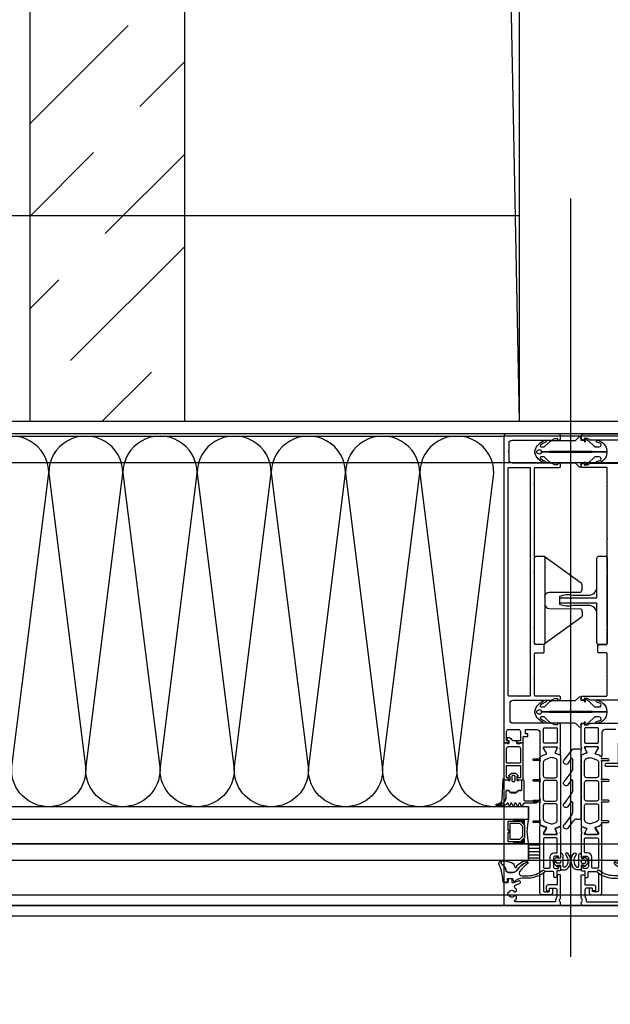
# Model space of a CAD drawing. Header units: millimetres. Extents: x 373037 to 682063, y 76092 to 274210.
# Tile 86 of 256: x 661984 to 662271, y 249549 to 250027. Entities that reach past the tile are written whole.
import ezdxf

# ---------------------------------------------------------------- set-up
doc = ezdxf.new("R2010")
doc.units = ezdxf.units.MM
doc.header["$LTSCALE"] = 100
for name, pattern in [('CK_ČERCHOVANÁ 50', [6, 3, -1.5, 0, -1.5]), ('ČERCHOVANÁ', [25.4, 12.7, -6.35, 0, -6.35]), ('ČÁRKOVANÁ', [19.05, 12.7, -6.35]), ('ČÁRKOVANÁ01-01', [2, 1, -1])]:
    doc.linetypes.add(name, pattern=pattern)
doc.layers.get('0').update_dxf_attribs({"linetype": 'CONTINUOUS'})
doc.layers.add('PUDORYS', color=253, linetype='CONTINUOUS')

# ---------------------------------------------------------------- blocks, each defined once
blk = doc.blocks.new('244748_a')
blk.add_lwpolyline([(8.32, -1.69, 0.082248), (6.34, -0.9, -1.09695), (6.94, -0.1, -0.315353), (11.26, -5.15, -0.480529), (10.87, -5.64), (4.27, -5.64), (4.08, -5.45), (-16.53, -5.45), (-16.72, -5.64), (-20.43, -5.64, 0.574019), (-21.93, -4.78), (-22.99, -5.4, 0.524827), (-22.99, -5.9), (-21.93, -6.52, 0.574021), (-20.43, -5.66), (-16.72, -5.66), (-16.53, -5.85), (4.08, -5.85), (4.27, -5.66), (10.87, -5.66, -0.480529), (11.26, -6.15, -0.326229), (6.88, -11.09, -1.09695), (6.28, -10.3, 0.081457), (8.32, -9.61, 0.599203), (7.48, -8.05), (5.52, -8.05, 0.198965), (5.17, -8.2), (2.22, -11.15), (0.93, -12.01, -0.738038), (0.51, -11.62), (0.87, -11, 1), (0.35, -10.7), (0, -11.3), (-0.98, -11.3, 0.619205), (-1.45, -12.06), (-1.28, -12.43, -0.808139), (-2.04, -13.04), (-3.63, -11.44, 0.198906), (-4.34, -11.15), (-14.99, -11.15, -0.198936), (-16.76, -10.42), (-18.98, -8.2, 0.198942), (-19.33, -8.05), (-20.67, -8.05, 0.500217), (-21.09, -8.73, 0.122037), (-18.5, -10.27, -1.093735), (-19.1, -11.07, -0.240768), (-23.7, -6.07, -0.106226), (-23.7, -5.23, -0.256232), (-19, -0.13, -1.093735), (-18.4, -0.92, 0.116856), (-21.09, -2.57, 0.500217), (-20.67, -3.25), (-19.33, -3.25, 0.198942), (-18.98, -3.1), (-16.75, -0.88, -0.198936), (-14.99, -0.15), (-4.34, -0.15, 0.198907), (-3.63, 0.14), (-2.04, 1.74, -0.808139), (-1.28, 1.13), (-1.45, 0.76, 0.619205), (-0.98, 0), (0, 0), (0.35, -0.6, 1), (0.87, -0.3), (0.51, 0.32, -0.738038), (0.93, 0.71), (2.22, -0.15), (5.17, -3.1, 0.198965), (5.52, -3.25), (7.48, -3.25, 0.599203)], format="xyb", close=True)
blk = doc.blocks.new('236134_0100_s_v')
for points in [[(22.8, -23), (22.8, -5), (42, -5, 0.414214), (43, -4), (43, -1, 0.414214), (42, 0), (1, 0, 0.414214), (0, -1), (0, -4, 0.414214), (1, -5), (20.2, -5), (20.2, -23)], [(15, -5, -0.414214), (19, -9), (19, -16.57, 0.165764), (19.53, -23), (23.47, -23, 0.165764), (24, -16.57), (24, -9, -0.414214), (28, -5)]]:
    blk.add_lwpolyline(points, format="xyb")
blk = doc.blocks.new('236134_0200_s_v')
for points in [[(19.58, 5, -0.41166), (17.58, 6.98), (17.45, 22.25, 0.344217), (17.07, 22.73), (16, 23), (14, 23, 0.240828), (13.19, 22.59), (0.19, 4.59)], [(23.42, 5, 0.41166), (25.42, 6.98), (25.55, 22.25, -0.344217), (25.93, 22.73), (27, 23), (29, 23, -0.240828), (29.81, 22.59), (42.81, 4.59)]]:
    blk.add_lwpolyline(points, format="xyb")
blk.add_lwpolyline([(42, 5), (1, 5, 0.414214), (0, 4), (0, 1, 0.414214), (1, 0), (42, 0, 0.414214), (43, 1), (43, 4, 0.414214)], format="xyb", close=True)
blk = doc.blocks.new('284336')
for points in [[(-0.7, -9.6), (-10, -9.6, 0.414511), (-10.51, -10.11), (-10.51, -15.51, -1), (-11.69, -15.51), (-11.69, -9.6), (-12.69, -8.95, -0.668884), (-12.6, -8.23), (-11.99, -8.01, 0.766384), (-11.99, -7.21), (-12.6, -6.99, -0.76831), (-12.6, -6.23), (-11.99, -6.01, 0.766384), (-11.99, -5.21), (-12.6, -4.99, -0.76831), (-12.6, -4.23), (-11.99, -4.01, 0.766384), (-11.99, -3.21), (-12.6, -2.99, -0.877523), (-12.5, -2.22), (-12.1, -2.22, 0.698129), (-11.83, -1.5, -0.220231), (-12.89, 0.78), (-12.89, 3.45, -0.157143), (-12.82, 3.68), (-12.69, 3.42, -0.067482), (-12.48, 2.53, 0.393136), (-8.66, -1.02), (-6.1, -1.02, -0.414214), (-5.61, -1.51), (-5.61, -2.22, -0.267949), (-5.85, -2.65), (-6.35, -2.93, 0.267949), (-6.61, -3.38), (-6.61, -5.84, 0.267949), (-6.35, -6.29), (-5.85, -6.57, -0.267949), (-5.61, -7), (-5.61, -8.11, 0.414215), (-5.1, -8.62), (-0.41, -8.62), (-0.41, -9.31, -0.414212), (-0.7, -9.6)], [(-0.41, 0), (-0.41, -2, 0.990243), (-0.4, -3.02), (0.9, -3.02, 0.414214), (1.21, -2.71), (1.21, -2.61, -0.668123), (1.71, -2.4), (2.75, -3.45, -0.199004), (2.89, -3.79), (2.89, -5.43, -0.199038), (2.75, -5.77), (1.71, -6.82, -0.668191), (1.21, -6.61), (1.21, -6.51, 0.414214), (0.9, -6.2), (-0.4, -6.2, 0.990269), (-0.41, -7.22), (-0.41, -8.6), (-5.1, -8.6, -0.414215), (-5.59, -8.11), (-5.59, -7, 0.267949), (-5.84, -6.56), (-6.34, -6.27, -0.267949), (-6.59, -5.84), (-6.59, -3.38, -0.267949), (-6.34, -2.95), (-5.84, -2.66, 0.267949), (-5.59, -2.22), (-5.59, -1.51, 0.414214), (-6.1, -1), (-8.66, -1, -0.393156), (-12.46, 2.53, 0.067572), (-12.67, 3.43), (-12.8, 3.7, -0.637545), (-12.12, 3.53), (-11.92, 2.53, 0.344315), (-10.06, 0.91), (0, 0.38, -0.406913), (0.39, 0), (-0.41, 0)], [(1.7, -4.31, 0.414235), (1.2, -3.81), (-0.7, -3.81, 0.414214), (-1.2, -4.31), (-1.2, -4.91, 0.414214), (-0.7, -5.41), (1.2, -5.41, 0.414235), (1.7, -4.91), (1.7, -4.31)]]:
    blk.add_lwpolyline(points, format="xyb", close=True)
blk = doc.blocks.new('nesystémový nástavec 18')
for p, q in [((-18, 6.8), (-18, 8.8)), ((-17.5, 9.3), (-15.36, 9.3)), ((-17, 6.3), (-17.5, 6.3)), ((-11, 8), (-17, 8)), ((-17, 8), (-17, 6.3)), ((-15.36, 9.3), (0, 9.3)), ((-11, 1.3), (-11, 8)), ((-2.8, 8), (-9.7, 8)), ((-9.7, 1.3), (-9.7, 8)), ((-1.8, 2.3), (-1.8, 7)), ((-0.5, 7.3), (-0.5, 6.8)), ((0, 9.3), (0, 7.8)), ((0, 6.3), (0.55, 6.3)), ((0.55, 6.3), (0.95, 5.9)), ((0.95, 5.9), (0.95, 4.8)), ((0.95, 4.8), (0.95, 4.14)), ((-18, 0.5), (-18, 1.8)), ((-17.5, 2.3), (-17, 2.3)), ((-1.8, 0), (-17.5, 0)), ((-17, 2.3), (-17, 1.3)), ((-17, 1.3), (-11, 1.3)), ((-9.7, 1.3), (-2.8, 1.3)), ((0, 0), (-1.8, 0)), ((-0.4, 2.23), (-0.5, 2.04)), ((-0.5, 2.04), (-0.5, 2)), ((1.2, 2.44), (0, 2.44)), ((0, 1.5), (0, 0)), ((0.95, 4.14), (1.2, 4.14)), ((1.2, 1.85), (1.2, 2.44)), ((1.4, 3.94), (1.4, 3.84)), ((1.6, 3.64), (1.6, 3.64)), ((1.8, 1.37), (1.7, 1.35)), ((2.25, 1.63), (1.8, 1.37)), ((2.4, 2.84), (2.4, 1.89))]:
    blk.add_line(p, q)
for centre, radius, start, end in [((-17.5, 8.8), 0.5, 90, 180), ((-17.5, 6.8), 0.5, 180.0012, 269.9988), ((-15.36, 9.8), 0.5, 270, 270.084), ((-2.8, 7), 1, 0, 90), ((0, 7.3), 0.5, 89.9955, 180.0071), ((0, 6.8), 0.5, 179.9949, 270.006), ((0.75, 4.8), 0.2, 359.9656, 0.0344), ((-17.5, 1.8), 0.5, 89.999, 180.0002), ((-17.5, 0.5), 0.5, 180, 270), ((-2.8, 2.3), 1, 270, 0), ((0, 2), 0.5, 179.9716, 270.0327), ((0, 1.94), 0.5, 89.9975, 144.0007), ((1.2, 3.94), 0.2, 359.9707, 90.0249), ((1.7, 1.85), 0.5, 179.9991, 270), ((1.6, 3.84), 0.2, 179.9737, 270.035), ((1.6, 2.84), 0.8, 0.0065, 89.9919), ((2.1, 1.89), 0.3, 299.9815, 0.0183)]:
    blk.add_arc(centre, radius, start, end)
blk = doc.blocks.new('433270')
blk.add_lwpolyline([(1, 0, 0.414364), (0, -1), (0, -1.4, 0.255924), (0.23, -1.83, -0.547723), (0.23, -3.17, 0.255924), (0, -3.6), (0, -14.6, 0.414214), (0.3, -14.9), (1.2, -14.9, 0.414214), (1.7, -14.4), (1.7, -10.3, -0.414214), (2, -10), (6, -10, 0.414248), (7, -9), (7, -7.7, 0.414179), (6.5, -7.2), (5.7, -7.2, 0.414232), (5.4, -7.5), (5.4, -8.2, -0.414198), (5.1, -8.5), (2.8, -8.5, -0.414204), (1.8, -7.5), (1.8, -4.49, -0.147432), (1.97, -3.94, 0.147461), (2.4, -2.5), (2.4, -2.3, -0.414214), (2.9, -1.8), (21.87, -1.8, -0.668178), (22.22, -2.65), (22.16, -2.72, 1), (21.59, -3.29), (21.52, -3.35, 0.198912), (21.38, -3.71), (21.38, -4.05, 0.414214), (22.08, -4.75), (22.38, -4.75, 0.576988), (22.64, -4.3, -0.311246), (24.56, -4.3, 0.576988), (24.82, -4.75), (25.3, -4.75, -0.260065), (25.3, -6.65), (24.82, -6.65, 0.576988), (24.56, -7.1, -0.311246), (22.64, -7.1, 0.576988), (22.38, -6.65), (22.08, -6.65, 0.414214), (21.38, -7.35), (21.38, -7.61, 0.267949), (21.63, -8.04), (21.89, -8.2, -0.637047), (21.73, -10), (19.83, -10.7, 0.315299), (19.5, -11.17), (19.5, -11.49, 0.520567), (20.17, -11.96), (22.83, -10.99, -0.520567), (23.5, -11.46), (23.5, -12.5, 0.414062), (24, -13), (25, -13, 0.414186), (25.5, -12.5), (25.5, -11.5, -0.414182), (26, -11), (27, -11, 0.414214), (27.5, -10.5), (27.5, -0.5, 0.414214), (27, 0), (1, 0)], format="xyb", close=True)
blk = doc.blocks.new('284325')
for points in [[(0.84, -5.23, -0.560316), (0.94, -4.73), (1.94, -4.36, 0.3153), (2.14, -4.08), (2.14, -1.89, 0.451558), (1.8, -1.59), (0.9, -1.7, -0.399586), (0.57, -1.46), (0.3, -0.07, -0.415977), (0.53, 0.29, 0.024107), (6.15, 1.24, 0.076636), (8.99, 2.34, -0.577615), (10.79, 1.3), (10.02, 1.37, 0.283171), (9.08, 0.9, -0.168429), (7.07, -0.74), (5.9, -1.16, 0.315302), (5.24, -2.1), (5.24, -4.21, 0.269719), (6.76, -6.82, -0.194797), (10.18, -11.53, -0.342663), (9.17, -11.17, 0.119207), (5.43, -7.59, 0.578571), (3.63, -8.62), (3.63, -11.77, 0.176415), (6.16, -18.72, -1), (5.24, -19.49, -0.176415), (2.43, -11.77), (2.43, -8.89, 0.208286), (0.84, -5.23)], [(8.95, -6.65), (10.32, -8.78, -0.134555), (10.79, -10.63, -0.339795), (10.19, -11.53, 0.194788), (6.76, -6.81, -0.269736), (5.25, -4.21), (5.25, -2.1, -0.315302), (5.9, -1.17), (7.07, -0.74, 0.168429), (9.09, 0.89, -0.283167), (10.01, 1.36), (10.79, 1.29), (10.79, -0.74, -0.070852), (10.71, -1.3), (9.95, -3.93, -0.241839), (9.08, -4.83), (7.93, -5.22, 0.836024), (8.08, -6.19), (8.11, -6.19, -0.255349), (8.95, -6.65)]]:
    blk.add_lwpolyline(points, format="xyb", close=True)
blk = doc.blocks.new('*U16')
for points in [[(0, 0, 0.414243), (0.1, 0.1), (0, 0.9, -1.0001), (0.2, 0.9), (0.1, 0.1, 0.414228), (0.2, 0, 0.414228)], [(0.2, 0, 0.414243), (0.3, 0.1), (0.2, 0.9, -1.0001), (0.4, 0.9), (0.3, 0.1, 0.414228), (0.4, 0, 0.414228)], [(0.4, 0, 0.414243), (0.5, 0.1), (0.4, 0.9, -1.0001), (0.6, 0.9), (0.5, 0.1, 0.414228), (0.6, 0, 0.414228)], [(0.6, 0, 0.414243), (0.7, 0.1), (0.6, 0.9, -1.0001), (0.8, 0.9), (0.7, 0.1, 0.414228), (0.8, 0, 0.414228)], [(0.8, 0, 0.414243), (0.9, 0.1), (0.8, 0.9, -1.0001), (1, 0.9), (0.9, 0.1, 0.414228), (1, 0, 0.414228)], [(1, 0, 0.414243), (1.1, 0.1), (1, 0.9, -1.0001), (1.2, 0.9), (1.1, 0.1, 0.414228), (1.2, 0, 0.414228)], [(1.2, 0, 0.414243), (1.3, 0.1), (1.2, 0.9, -1.0001), (1.4, 0.9), (1.3, 0.1, 0.414228), (1.4, 0, 0.414228)], [(1.4, 0, 0.414243), (1.5, 0.1), (1.4, 0.9, -1.0001), (1.6, 0.9), (1.5, 0.1, 0.414228), (1.6, 0, 0.414228)], [(1.6, 0, 0.414243), (1.7, 0.1), (1.6, 0.9, -1.0001), (1.8, 0.9), (1.7, 0.1, 0.414228), (1.8, 0, 0.414228)], [(1.8, 0, 0.414243), (1.9, 0.1), (1.8001, 0.9, -1.0001), (2, 0.9), (1.9001, 0.1, 0.414228), (2, 0, 0.414228)]]:
    blk.add_lwpolyline(points, format="xyb")
blk = doc.blocks.new('288126')
for points in [[(-16.5, 0), (16.5, 0)], [(-21.36, -6.34), (-17.8, -3.69)], [(-14.71, -4.5), (-19.87, -8.34)], [(-17, -2.08), (-17, -0.5)], [(-8.83, -4.3), (-14.11, -4.3)], [(-10.96, -6.34), (-8.71, -4.66)], [(-4.31, -4.5), (-9.47, -8.34)], [(1.81, -4.3), (-3.71, -4.3)], [(-0.35, -6.36), (1.93, -4.66)], [(6.33, -4.5), (1.14, -8.37)], [(12.21, -4.3), (6.93, -4.3)], [(10.05, -6.36), (12.33, -4.66)], [(16.6, -4.6), (11.54, -8.37)], [(17, -0.5), (17, -3.8)]]:
    blk.add_lwpolyline(points)
for centre, radius, start, end in [((16.5, -0.5), 0.5, 0, 90), ((-16.5, -0.5), 0.5, 90, 180), ((16, -3.8), 1, 306.7059, 0), ((-20.61, -7.34), 1.25, 126.7059, 306.7059), ((-10.21, -7.34), 1.25, 126.7059, 306.7059), ((0.4, -7.37), 1.25, 126.7059, 306.7059), ((10.8, -7.37), 1.25, 126.7059, 306.7059)]:
    blk.add_arc(centre, radius, start, end)
at = {"extrusion": (0, 0, -1)}
for centre, radius, start, end in [((19, -2.08), 2, 180, 233.2941), ((14.11, -5.3), 1, 53.2941, 90), ((8.83, -4.5), 0.2, 90, 233.2941), ((3.71, -5.3), 1, 53.2941, 90), ((-1.81, -4.5), 0.2, 90, 233.2941), ((-6.93, -5.3), 1, 53.2941, 90), ((-12.21, -4.5), 0.2, 90, 233.2941)]:
    blk.add_arc(centre, radius, start, end, dxfattribs=at)
blk = doc.blocks.new('246426')
for points in [[(-1.84, 0.64), (-2.86, -0.38, 0.198926), (-3.15, -1.09), (-3.15, -2.31, 0.198926), (-2.86, -3.02), (-1.84, -4.04, 0.637051), (-1.5, -3.92), (-1.45, -3.4), (-0.3, -3.4, -0.41484), (0, -3.7), (0, -5.19, 0.414232), (0.5, -5.69), (2.14, -5.69, 0.071862), (2.2, -5.68, 0.157876), (3.73, -4.64, 0.360336), (3.48, 2.39, 0.964062), (2.54, 1.48, -0.403385), (2.25, -4.34, -0.190964), (2.11, -4.39), (1.7, -4.39, -0.414214), (1.2, -3.89), (1.2, 1.31, 0.414201), (0.2, 2.31), (0, 2.31), (0, 0.3, -0.414214), (-0.3, 0), (-1.45, 0), (-1.5, 0.52, 0.637051), (-1.84, 0.64)], [(-2.25, -1.4, -0.414214), (-1.85, -1), (-0.4, -1, -0.414214), (0, -1.4), (0, -2, -0.414214), (-0.4, -2.4), (-1.85, -2.4, -0.414214), (-2.25, -2), (-2.25, -1.4)]]:
    blk.add_lwpolyline(points, format="xyb", close=True)

msp = doc.modelspace()

# ---------------------------------------------------------------- hatches: boundary and pattern name
at = {"layer": 'PUDORYS', "true_color": 0x939598}
h = msp.add_hatch(dxfattribs=at)
h.set_pattern_fill('ANSI31', color=252, scale=0.5, angle=495)
h.set_pattern_definition([(180, (651916.717, 205506.7975), (-7e-16, -1.5875), [])])
h.paths.add_polyline_path([(662231.14, 249627.15), (662236.64, 249627.15), (662236.64, 249619.15), (662231.14, 249619.15)])

# ---------------------------------------------------------------- linework, layer by layer
at = {"layer": 'PUDORYS', "color": 252, "linetype": 'ČERCHOVANÁ', "ltscale": 15, "true_color": 0x939598}
msp.add_line((662026.64, 274209.56), (662026.64, 249134.92), dxfattribs=at)
at = {"layer": 'PUDORYS', "color": 252, "linetype": 'ČÁRKOVANÁ01-01', "ltscale": 200, "true_color": 0x939598}
msp.add_line((662226.64, 249832.15), (661776.64, 273032.15), dxfattribs=at)
at = {"layer": 'PUDORYS', "color": 252, "linetype": 'CK_ČERCHOVANÁ 50', "ltscale": 50, "true_color": 0x939598}
for q in [(662226.64, 273032.15), (662226.64, 251532.15)]:
    msp.add_line((662226.64, 249832.15), q, dxfattribs=at)
at = {"layer": 'PUDORYS', "color": 252, "true_color": 0x939598}
for p, q in [((661989.14, 251532.15), (661989.14, 249832.15)), ((662064.14, 251532.15), (662064.14, 249832.15)), ((662251.64, 249572.21), (662251.64, 249940.45)), ((662231.14, 249645.15), (661822.14, 249645.15)), ((662231.14, 249645.15), (662231.14, 249639.15)), ((661822.14, 249639.15), (662231.14, 249639.15)), ((662231.14, 249627.15), (661822.14, 249627.15)), ((662231.14, 249619.15), (662231.14, 249627.15)), ((661822.14, 249619.15), (662231.14, 249619.15))]:
    msp.add_line(p, q, dxfattribs=at)
at = {"layer": 'PUDORYS', "color": 252, "linetype": 'Continuous', "ltscale": 5, "true_color": 0x939598}
for p, q in [((661989.14, 249976.73), (662036.94, 250024.54)), ((662042.56, 249985.25), (662064.14, 250006.83)), ((661989.14, 249931.83), (662020.1, 249962.8)), ((662025.72, 249923.51), (662064.14, 249961.93)), ((662008.88, 249861.77), (662064.14, 249917.03)), ((661989.14, 249886.93), (662003.27, 249901.06)), ((662024.16, 249832.15), (662048.17, 249856.16))]:
    msp.add_line(p, q, dxfattribs=at)
at = {"layer": 'PUDORYS', "color": 252, "ltscale": 15, "true_color": 0x939598}
for points in [[(655036.64, 249592.15), (681616.64, 249592.15), (681616.64, 273272.15), (655036.64, 273272.15)], [(681611.64, 273267.15), (655041.64, 273267.15), (655041.64, 249597.15), (681611.64, 249597.15)], [(655063.64, 249619.15), (681589.64, 249619.15), (681589.64, 273245.15), (655063.64, 273245.15)], [(681581.64, 273237.15), (655071.64, 273237.15), (655071.64, 249627.15), (681581.64, 249627.15)], [(655270.64, 273038.15), (681383.2, 273038.15), (681383.2, 249826.15), (655270.64, 249826.15)], [(681376.64, 249832.15), (655276.64, 249832.15), (655276.64, 273032.15), (681376.64, 273032.15)], [(661834.14, 249825.15), (662219.14, 249825.15), (662219.14, 249645.15), (661834.14, 249645.15)], [(662219.14, 249597.15), (662284.14, 249597.15), (662284.14, 249825.15), (662219.14, 249825.15)], [(662231.14, 249645.15), (661822.14, 249645.15), (661822.14, 249639.15), (662231.14, 249639.15)]]:
    msp.add_lwpolyline(points, close=True, dxfattribs=at)
at = {"layer": 'PUDORYS', "color": 252, "linetype": 'ČÁRKOVANÁ', "ltscale": 5, "true_color": 0x939598}
for points in [[(681606.64, 249602.15), (655036.64, 249602.15), (655036.64, 273272.15), (681606.64, 273272.15)], [(681611.64, 249597.15), (655041.64, 249597.15), (655041.64, 273267.15), (681611.64, 273267.15)], [(681396.64, 249812.15), (655256.64, 249812.15), (655256.64, 273052.15), (681396.64, 273052.15)], [(681276.64, 249932.15), (655376.64, 249932.15), (655376.64, 272932.15), (681276.64, 272932.15)]]:
    msp.add_lwpolyline(points, close=True, dxfattribs=at)
at = {"layer": 'PUDORYS', "color": 252, "true_color": 0x939598}
for points in [[(681376.64, 249832.15), (655276.64, 249832.15), (655276.64, 273032.15), (681376.64, 273032.15)], [(662221.14, 249638.15), (662227.14, 249638.15), (662229.14, 249636.15), (662229.14, 249630.15), (662227.14, 249628.15), (662221.14, 249628.15), (662221.14, 249632.65), (662221.64, 249632.65), (662221.64, 249633.65), (662221.14, 249633.65)], [(662222.14, 249629.15), (662222.14, 249637.15), (662226.72, 249637.15), (662228.14, 249635.74), (662228.14, 249630.71), (662226.72, 249629.15)], [(662231.14, 249619.15), (662236.64, 249619.15), (662236.64, 249627.15), (662231.14, 249627.15)]]:
    msp.add_lwpolyline(points, close=True, dxfattribs=at)
msp.add_lwpolyline([(662220.14, 249826.15), (661833.14, 249826.15)], dxfattribs=at)
for points in [[(662219.14, 249825.15), (662219.14, 249676.65, 0.414214), (662219.64, 249676.15), (662220.94, 249676.15, 0.41422), (662221.44, 249676.65), (662221.44, 249677.15), (662220.44, 249677.15), (662220.44, 249681.65, -0.414214), (662221.44, 249682.65), (662226.14, 249682.65, -0.414214), (662227.14, 249681.65), (662227.14, 249677.15), (662225.44, 249677.15), (662225.44, 249676.65, 0.414201), (662225.94, 249676.15), (662227.94, 249676.15, 0.414214), (662228.44, 249676.65), (662228.44, 249678.8, -0.414214), (662228.94, 249679.3), (662230.74, 249679.3), (662230.74, 249680.55), (662229.54, 249680.55), (662229.54, 249682.35, -0.414214), (662229.84, 249682.65), (662235.14, 249682.65, -0.414167), (662236.64, 249681.15), (662236.64, 249674.16), (662236.64, 249670.06, 0.57735), (662237.24, 249669.71), (662238.1, 249670.21), (662239.59, 249670.64, 0.488701), (662239.77, 249671.08), (662238.34, 249673.54), (662238.34, 249673.96, -0.432566), (662238.54, 249674.16), (662244.84, 249674.16, -0.548397), (662245.03, 249673.88), (662243.96, 249671.49, 0.425336), (662244.07, 249671.22), (662246.09, 249670.41, 0.531563), (662246.64, 249670.78), (662246.64, 249672.84, 0.231306), (662246.52, 249673.08, -0.306185), (662246.42, 249673.4), (662246.64, 249674.16), (662246.64, 249684.66, 0.414214), (662245.64, 249685.66), (662245.14, 249685.66), (662245.14, 249684.86), (662243.64, 249684.86), (662242.49, 249685.52, 0.13165), (662241.99, 249685.65), (662223.63, 249685.65, -0.414214), (662222.13, 249687.15), (662222.13, 249690.66, -0.399985), (662222.13, 249691.66), (662222.13, 249695.35, -0.414214), (662223.63, 249696.85), (662241.99, 249696.85, 0.13165), (662242.49, 249696.99), (662243.64, 249697.65), (662245.14, 249697.65), (662245.14, 249696.85), (662245.64, 249696.85, 0.414214), (662246.64, 249697.85), (662246.64, 249698.35, 0.414214), (662246.14, 249698.85), (662234.54, 249698.85, -0.414214), (662234.04, 249699.35), (662234.04, 249706.75, -0.399985), (662234.04, 249707.75), (662234.04, 249719.35, -0.414214), (662234.54, 249719.85), (662238.14, 249719.85, 0.414214), (662238.64, 249720.35), (662238.64, 249723.35, 0.414214), (662238.14, 249723.85), (662234.54, 249723.85, -0.414214), (662234.04, 249724.35), (662234.04, 249731.65, -0.38324), (662234.04, 249732.65), (662234.04, 249758.15, -0.38324), (662234.04, 249759.15), (662234.04, 249774.65, -0.38324), (662234.04, 249775.65), (662234.04, 249801.15, -0.38324), (662234.04, 249802.15), (662234.04, 249809.45, -0.414214), (662234.54, 249809.95), (662246.14, 249809.95, 0.414214), (662246.64, 249810.45), (662246.64, 249810.95, 0.414214), (662245.64, 249811.95), (662245.14, 249811.95), (662245.14, 249811.15), (662243.64, 249811.15), (662242.48, 249811.82, 0.116937), (662241.98, 249811.95), (662223.13, 249811.95, -0.414232), (662221.63, 249813.45), (662221.63, 249817.16, -0.399985), (662221.63, 249818.16), (662221.63, 249821.65, -0.414232), (662223.13, 249823.15), (662241.98, 249823.15, 0.116937), (662242.48, 249823.29), (662243.64, 249823.95), (662245.14, 249823.95), (662245.14, 249823.15), (662245.64, 249823.15, 0.414214), (662246.64, 249824.15), (662246.64, 249825.15, 0.414214), (662245.64, 249826.15), (662220.14, 249826.15, 0.414214), (662219.14, 249825.15)], [(662221.24, 249699.35), (662221.24, 249809.45, -0.414214), (662221.74, 249809.95), (662231.44, 249809.95, -0.414214), (662231.94, 249809.45), (662231.94, 249699.35, -0.414214), (662231.44, 249698.85), (662221.74, 249698.85, -0.414214), (662221.24, 249699.35)], [(662244.54, 249683.45, -0.414214), (662245.04, 249682.95), (662245.04, 249676.45, -0.414214), (662244.54, 249675.95), (662238.84, 249675.95, -0.414214), (662238.34, 249676.45), (662238.34, 249682.95, -0.414214), (662238.84, 249683.45), (662244.54, 249683.45)], [(662258.74, 249683.45, 0.414214), (662258.24, 249682.95), (662258.24, 249676.45, 0.414214), (662258.74, 249675.95), (662264.44, 249675.95, 0.414214), (662264.94, 249676.45), (662264.94, 249682.95, 0.414214), (662264.44, 249683.45), (662258.74, 249683.45)], [(662246.64, 249669.82), (662246.64, 249657.9), (662246.64, 249635.99, -0.305837), (662246.33, 249635.53), (662244.04, 249634.61, 0.425336), (662243.93, 249634.34), (662244.65, 249632.72, -0.543753), (662243.96, 249631.66), (662239.06, 249631.66, -0.578182), (662238.54, 249632.57), (662239.8, 249634.76, 0.488505), (662239.62, 249635.2), (662238.11, 249635.63), (662236.79, 249636.39, -0.282478), (662236.64, 249636.67), (662236.64, 249637.11, 1.447009), (662236.51, 249637.46), (662233.54, 249637.46, -1), (662233.54, 249638.26), (662236.51, 249638.26, 1.447009), (662236.64, 249638.62), (662236.64, 249647.15, 1.447009), (662236.51, 249647.5), (662233.54, 249647.5, -1), (662233.54, 249648.3), (662236.51, 249648.3, 1.447009), (662236.64, 249648.66), (662236.64, 249657.15, 1.447009), (662236.51, 249657.5), (662233.54, 249657.5, -1), (662233.54, 249658.3), (662236.51, 249658.3, 1.447009), (662236.64, 249658.66), (662236.64, 249667.19, 1.447009), (662236.51, 249667.54), (662233.54, 249667.54, -1), (662233.54, 249668.34), (662236.51, 249668.34, 1.447009), (662236.64, 249668.7), (662236.64, 249669.14, -0.282478), (662236.79, 249669.42), (662238.11, 249670.18), (662239.62, 249670.61, 0.488505), (662239.8, 249671.05), (662238.54, 249673.24, -0.578182), (662239.06, 249674.14), (662243.96, 249674.14, -0.543753), (662244.65, 249673.09), (662243.93, 249671.47, 0.425336), (662244.04, 249671.2), (662246.33, 249670.28, -0.305837), (662246.64, 249669.82)], [(662256.64, 249669.82), (662256.64, 249657.9), (662256.64, 249635.99, 0.305837), (662256.95, 249635.53), (662259.24, 249634.61, -0.425336), (662259.35, 249634.34), (662258.63, 249632.72, 0.543753), (662259.31, 249631.66), (662264.22, 249631.66, 0.578182), (662264.74, 249632.57), (662263.48, 249634.76, -0.488505), (662263.65, 249635.2), (662265.17, 249635.63), (662266.49, 249636.39, 0.282478), (662266.64, 249636.67), (662266.64, 249637.11, -1.447009), (662266.77, 249637.46), (662269.74, 249637.46, 1), (662269.74, 249638.26), (662266.77, 249638.26, -1.447009), (662266.64, 249638.62), (662266.64, 249647.15, -1.447009), (662266.77, 249647.5), (662269.74, 249647.5, 1), (662269.74, 249648.3), (662266.77, 249648.3, -1.447009), (662266.64, 249648.66), (662266.64, 249657.15, -1.447009), (662266.77, 249657.5), (662269.74, 249657.5, 1), (662269.74, 249658.3), (662266.77, 249658.3, -1.447009), (662266.64, 249658.66), (662266.64, 249667.19, -1.447009), (662266.77, 249667.54), (662269.74, 249667.54, 1), (662269.74, 249668.34), (662266.77, 249668.34, -1.447009), (662266.64, 249668.7), (662266.64, 249669.14, 0.282478), (662266.49, 249669.42), (662265.17, 249670.18), (662263.65, 249670.61, -0.488505), (662263.48, 249671.05), (662264.74, 249673.24, 0.578182), (662264.22, 249674.14), (662259.31, 249674.14, 0.543753), (662258.63, 249673.09), (662259.35, 249671.47, -0.425336), (662259.24, 249671.2), (662256.95, 249670.28, 0.305837), (662256.64, 249669.82)], [(662245.04, 249660.2), (662245.04, 249667.1, 0.324916), (662244, 249668.53), (662243.15, 249668.81, 0.176429), (662241.1, 249668.74), (662239.18, 249667.96, 0.305619), (662238.24, 249666.57), (662238.24, 249660.2, 0.414218), (662239.24, 249659.2), (662244.04, 249659.2, 0.414218), (662245.04, 249660.2)], [(662258.24, 249660.2), (662258.24, 249667.1, -0.324916), (662259.27, 249668.53), (662260.12, 249668.81, -0.176429), (662262.18, 249668.74), (662264.1, 249667.96, -0.305619), (662265.04, 249666.57), (662265.04, 249660.2, -0.414218), (662264.04, 249659.2), (662259.24, 249659.2, -0.414218), (662258.24, 249660.2)], [(662245.04, 249648.9), (662245.04, 249656.9, 0.414214), (662244.04, 249657.9), (662239.24, 249657.9, 0.414214), (662238.24, 249656.9), (662238.24, 249648.9, 0.414214), (662239.24, 249647.9), (662244.04, 249647.9, 0.414214), (662245.04, 249648.9)], [(662258.24, 249648.9), (662258.24, 249656.9, -0.414214), (662259.24, 249657.9), (662264.04, 249657.9, -0.414214), (662265.04, 249656.9), (662265.04, 249648.9, -0.414214), (662264.04, 249647.9), (662259.24, 249647.9, -0.414214), (662258.24, 249648.9)], [(662245.04, 249638.7), (662245.04, 249645.6, 0.414218), (662244.04, 249646.6), (662239.24, 249646.6, 0.414218), (662238.24, 249645.6), (662238.24, 249639.24, 0.305619), (662239.18, 249637.85), (662241.1, 249637.07, 0.176429), (662243.15, 249637), (662244, 249637.28, 0.324916), (662245.04, 249638.7)], [(662258.24, 249638.7), (662258.24, 249645.6, -0.414218), (662259.24, 249646.6), (662264.04, 249646.6, -0.414218), (662265.04, 249645.6), (662265.04, 249639.24, -0.305619), (662264.1, 249637.85), (662262.18, 249637.07, -0.176429), (662260.12, 249637), (662259.27, 249637.28, -0.324916), (662258.24, 249638.7)], [(662246.64, 249631.65), (662246.64, 249620.65, -0.414426), (662246.14, 249620.15), (662245.64, 249620.15), (662245.64, 249621.15), (662244.14, 249621.15, 0.414214), (662243.14, 249620.15), (662243.14, 249618.65, 0.399985), (662243.14, 249617.65), (662243.14, 249616.15, 0.414214), (662244.14, 249615.15), (662245.64, 249615.15), (662245.64, 249616.15), (662246.14, 249616.15, -0.414456), (662246.64, 249615.65), (662246.64, 249614.35, -0.413971), (662246.34, 249614.05), (662245.14, 249614.05, 0.414214), (662244.84, 249613.75), (662244.84, 249610.75), (662243.84, 249610.75, -0.414214), (662243.34, 249611.25), (662243.34, 249613.15, 0.414214), (662242.84, 249613.65), (662239.34, 249613.65, 0.414206), (662238.34, 249612.65), (662238.34, 249604.35, 0.414206), (662238.84, 249603.85), (662240.74, 249603.85, 0.414219), (662241.24, 249604.35), (662241.24, 249605.15, -0.414214), (662241.74, 249605.65), (662242.24, 249605.65, -0.414214), (662242.74, 249605.15), (662242.74, 249603.35, -0.414214), (662241.74, 249602.35), (662237.64, 249602.35, -0.414214), (662236.64, 249603.35), (662236.64, 249631.65), (662236.64, 249635.75, -0.57735), (662237.24, 249636.1), (662238.1, 249635.6), (662239.59, 249635.17, -0.488701), (662239.77, 249634.74), (662238.34, 249632.27), (662238.34, 249631.85, 0.432566), (662238.54, 249631.65), (662244.84, 249631.65, 0.548397), (662245.03, 249631.94), (662243.96, 249634.32, -0.425336), (662244.07, 249634.59), (662246.09, 249635.4, -0.531563), (662246.64, 249635.03), (662246.64, 249632.97, -0.231306), (662246.52, 249632.73, 0.306185), (662246.42, 249632.41), (662246.64, 249631.65)], [(662256.64, 249631.65), (662256.64, 249620.65, 0.414426), (662257.14, 249620.15), (662257.63, 249620.15), (662257.63, 249621.15), (662259.13, 249621.15, -0.414214), (662260.13, 249620.15), (662260.13, 249618.65, -0.399985), (662260.13, 249617.65), (662260.13, 249616.15, -0.414214), (662259.13, 249615.15), (662257.64, 249615.15), (662257.64, 249616.15), (662257.14, 249616.15, 0.414456), (662256.64, 249615.65), (662256.64, 249614.35, 0.413971), (662256.94, 249614.05), (662258.14, 249614.05, -0.414214), (662258.44, 249613.75), (662258.44, 249610.75), (662259.44, 249610.75, 0.414214), (662259.94, 249611.25), (662259.94, 249613.15, -0.414214), (662260.44, 249613.65), (662263.94, 249613.65, -0.414206), (662264.94, 249612.65), (662264.94, 249604.35, -0.414206), (662264.44, 249603.85), (662262.54, 249603.85, -0.414219), (662262.04, 249604.35), (662262.04, 249605.15, 0.414214), (662261.54, 249605.65), (662261.04, 249605.65, 0.414214), (662260.54, 249605.15), (662260.54, 249603.35, 0.414214), (662261.54, 249602.35), (662265.64, 249602.35, 0.414214), (662266.64, 249603.35), (662266.64, 249631.65), (662266.64, 249635.75, 0.57735), (662266.04, 249636.1), (662265.18, 249635.6), (662263.68, 249635.17, 0.488701), (662263.51, 249634.74), (662264.94, 249632.27), (662264.94, 249631.85, -0.432566), (662264.74, 249631.65), (662258.43, 249631.65, -0.548397), (662258.25, 249631.94), (662259.32, 249634.32, 0.425336), (662259.21, 249634.59), (662257.19, 249635.4, 0.531563), (662256.64, 249635.03), (662256.64, 249632.97, 0.231306), (662256.75, 249632.73, -0.306185), (662256.86, 249632.41), (662256.64, 249631.65)], [(662238.34, 249629.45), (662238.34, 249615.75, 0.414214), (662238.84, 249615.25), (662241.04, 249615.25, 0.414214), (662241.54, 249615.75), (662241.54, 249620.72, -0.411139), (662243.54, 249622.75), (662244.54, 249622.75, 0.414214), (662245.04, 249623.25), (662245.04, 249629.45, 0.414214), (662244.54, 249629.95), (662238.84, 249629.95, 0.414214), (662238.34, 249629.45)], [(662264.94, 249629.45), (662264.94, 249615.75, -0.414214), (662264.44, 249615.25), (662262.23, 249615.25, -0.414214), (662261.73, 249615.75), (662261.73, 249620.72, 0.411139), (662259.73, 249622.75), (662258.74, 249622.75, -0.414214), (662258.24, 249623.25), (662258.24, 249629.45, -0.414214), (662258.74, 249629.95), (662264.44, 249629.95, -0.414214), (662264.94, 249629.45)]]:
    msp.add_lwpolyline(points, format="xyb", close=True, dxfattribs=at)
for points in [[(662280.15, 249823.15), (662261.29, 249823.15, -0.116937), (662260.79, 249823.29), (662259.64, 249823.95), (662258.14, 249823.95), (662258.14, 249823.15), (662257.64, 249823.15, -0.414214), (662256.64, 249824.15), (662256.64, 249825.15, -0.414214), (662257.64, 249826.15), (662283.14, 249826.15, -0.414214)], [(662279.65, 249696.85), (662261.28, 249696.85, -0.13165), (662260.78, 249696.99), (662259.64, 249697.65), (662258.14, 249697.65), (662258.14, 249696.85), (662257.64, 249696.85, -0.414214), (662256.64, 249697.85), (662256.64, 249698.35, -0.414214), (662257.14, 249698.85), (662268.74, 249698.85, 0.414214), (662269.24, 249699.35), (662269.24, 249706.75, 0.399985), (662269.24, 249707.75), (662269.24, 249719.35, 0.414214), (662268.74, 249719.85), (662265.14, 249719.85, -0.414214), (662264.64, 249720.35), (662264.64, 249723.35, -0.414214), (662265.14, 249723.85), (662268.74, 249723.85, 0.414214), (662269.24, 249724.35), (662269.24, 249731.65, 0.38324), (662269.24, 249732.65), (662269.24, 249758.15, 0.38324), (662269.24, 249759.15), (662269.24, 249774.65, 0.38324), (662269.24, 249775.65), (662269.24, 249801.15, 0.38324), (662269.24, 249802.15), (662269.24, 249809.45, 0.414214), (662268.74, 249809.95), (662257.14, 249809.95, -0.414214), (662256.64, 249810.45), (662256.64, 249810.95, -0.414214), (662257.64, 249811.95), (662258.14, 249811.95), (662258.14, 249811.15), (662259.64, 249811.15), (662260.79, 249811.82, -0.116937), (662261.29, 249811.95), (662280.15, 249811.95, 0.414232)], [(662273.44, 249682.65), (662268.14, 249682.65, 0.414167), (662266.64, 249681.15), (662266.64, 249674.16), (662266.64, 249670.06, -0.57735), (662266.04, 249669.71), (662265.18, 249670.21), (662263.68, 249670.64, -0.488701), (662263.51, 249671.08), (662264.94, 249673.54), (662264.94, 249673.96, 0.432566), (662264.74, 249674.16), (662258.43, 249674.16, 0.548397), (662258.25, 249673.88), (662259.32, 249671.49, -0.425336), (662259.21, 249671.22), (662257.19, 249670.41, -0.531563), (662256.64, 249670.78), (662256.64, 249672.84, -0.231306), (662256.75, 249673.08, 0.306185), (662256.86, 249673.4), (662256.64, 249674.16), (662256.64, 249684.66, -0.414214), (662257.64, 249685.66), (662258.14, 249685.66), (662258.14, 249684.86), (662259.64, 249684.86), (662260.78, 249685.52, -0.13165), (662261.28, 249685.65), (662279.65, 249685.65, 0.414214)]]:
    msp.add_lwpolyline(points, format="xyb", dxfattribs=at)
for centre, radius, start, end in [((662223.28, 249638.65), 0.596, 303.0366, 56.9634), ((662223.57, 249638.65), 0.596, 303.0366, 56.9634), ((662223.86, 249638.65), 0.596, 303.0366, 56.9634), ((662224.15, 249638.65), 0.596, 303.0366, 56.9634), ((662224.45, 249638.65), 0.596, 303.0366, 56.9634), ((662224.74, 249638.65), 0.596, 303.0366, 56.9634), ((662225.03, 249638.65), 0.596, 303.0366, 56.9634), ((662225.32, 249638.65), 0.596, 303.0366, 56.9634), ((662225.62, 249638.65), 0.596, 303.0366, 56.9634), ((662225.91, 249638.65), 0.596, 303.0366, 56.9634), ((662226.2, 249638.65), 0.596, 303.0366, 56.9634), ((662226.49, 249638.65), 0.596, 303.0366, 56.9634), ((662226.79, 249638.65), 0.596, 303.0366, 56.9634), ((662226.8, 249638.52), 0.879, 313.9949, 46.4964), ((662226.71, 249638.37), 1.26, 321.9656, 38.4996), ((662226.55, 249638.23), 1.71, 327.2949, 32.6857), ((662226.3, 249638.09), 2.25, 331.5273, 28.4028), ((662225.95, 249637.92), 2.9, 335.3067, 25.2952), ((662225.59, 249637.8), 3.55, 337.2938, 22.409), ((662253.03, 249633.15), 22.7, 164.6728, 195.3272), ((662226.71, 249627.94), 1.26, 321.5004, 38.0344), ((662226.55, 249628.08), 1.71, 327.3143, 32.7051), ((662226.3, 249628.22), 2.25, 331.5972, 28.4727), ((662225.95, 249628.39), 2.9, 334.7048, 24.6933), ((662225.59, 249628.51), 3.55, 337.591, 22.7062), ((662223.28, 249627.65), 0.596, 303.0366, 56.9634), ((662223.57, 249627.65), 0.596, 303.0366, 56.9634), ((662223.86, 249627.65), 0.596, 303.0366, 56.9634), ((662224.15, 249627.65), 0.596, 303.0366, 56.9634), ((662224.45, 249627.65), 0.596, 303.0366, 56.9634), ((662224.74, 249627.65), 0.596, 303.0366, 56.9634), ((662225.03, 249627.65), 0.596, 303.0366, 56.9634), ((662225.32, 249627.65), 0.596, 303.0366, 56.9634), ((662225.62, 249627.65), 0.596, 303.0366, 56.9634), ((662225.91, 249627.65), 0.596, 303.0366, 56.9634), ((662226.2, 249627.65), 0.596, 303.0366, 56.9634), ((662226.49, 249627.65), 0.596, 303.0366, 56.9634), ((662226.79, 249627.65), 0.596, 303.0366, 56.9634), ((662226.8, 249627.79), 0.879, 313.5036, 46.0051)]:
    msp.add_arc(centre, radius, start, end, dxfattribs=at)

# ---------------------------------------------------------------- block references
at = {"layer": 'PUDORYS', "color": 252, "true_color": 0x939598, "xscale": -179.9999932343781, "yscale": 179.9999932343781, "zscale": 179.9999932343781}
msp.add_blockref('*U16', (662214.31, 249645.15), dxfattribs=at)
at = {"layer": 'PUDORYS', "color": 252, "true_color": 0x939598}
for name, p in [('244748_a', (662257.86, 249823.12)), ('244748_a', (662257.86, 249696.82)), ('246426', (662246.64, 249620.15))]:
    msp.add_blockref(name, p, dxfattribs=at)
at = {"layer": 'PUDORYS', "color": 252, "true_color": 0x939598, "xscale": -1}
for name, p, rotation in [('236134_0200_s_v', (662234.04, 249723.85), 270), ('236134_0100_s_v', (662269.24, 249723.85), 270), ('nesystémový nástavec 18', (662219.14, 249676.15), 270), ('284336', (662284.14, 249676.56), 270), ('288126', (662256.64, 249656.14), 270), ('284325', (662284.14, 249608.01), 270), ('433270', (662256.64, 249597.15), 180)]:
    msp.add_blockref(name, p, dxfattribs=dict(at, rotation=rotation))
at = {"layer": 'PUDORYS', "color": 252, "true_color": 0x939598}
for name, p, rotation in [('284336', (662219.14, 249658.56), 90), ('284325', (662219.14, 249608.01), 90), ('433270', (662246.64, 249597.15), 180)]:
    msp.add_blockref(name, p, dxfattribs=dict(at, rotation=rotation))
at = {"layer": 'PUDORYS', "color": 252, "true_color": 0x939598, "xscale": -1}
msp.add_blockref('246426', (662256.63, 249620.15), dxfattribs=at)

doc.saveas('drawing.dxf')
